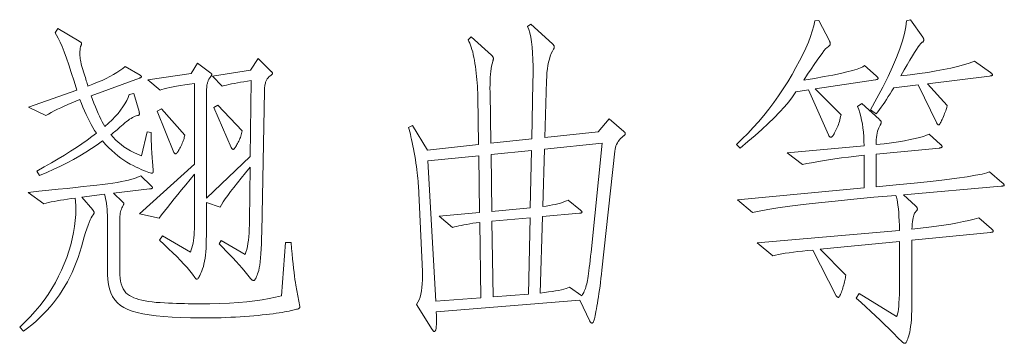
# Model space of a CAD drawing. Extents: x 0 to 1189, y 0 to 841.
# Tile 66 of 135: x 218.18 to 233.55, y 57.21 to 62.27. Entities that reach past the tile are written whole.
import ezdxf

# ---------------------------------------------------------------- set-up
doc = ezdxf.new("R2010")
doc.units = 0

msp = doc.modelspace()

# ---------------------------------------------------------------- linework, layer by layer
at = {"color": 7, "lineweight": 13}
for points in [[(233.338, 61.443), (233.344, 61.438), (233.349, 61.433), (233.354, 61.429), (233.358, 61.424), (233.362, 61.42), (233.364, 61.417), (233.367, 61.413), (233.368, 61.41), (233.369, 61.407), (233.37, 61.404), (233.369, 61.401), (233.368, 61.399), (233.365, 61.397), (233.362, 61.395), (233.358, 61.393), (233.352, 61.391), (233.346, 61.389), (233.339, 61.388), (233.331, 61.387), (233.322, 61.385), (232.356, 61.264), (232.662, 60.926), (232.661, 60.917), (232.658, 60.906), (232.655, 60.893), (232.65, 60.878), (232.645, 60.862), (232.639, 60.844), (232.631, 60.824), (232.623, 60.803), (232.614, 60.78), (232.604, 60.755), (232.594, 60.73), (232.584, 60.708), (232.575, 60.689), (232.567, 60.672), (232.559, 60.658), (232.552, 60.646), (232.546, 60.637), (232.54, 60.63), (232.535, 60.626), (232.53, 60.625), (232.526, 60.625), (232.522, 60.626), (232.518, 60.628), (232.515, 60.629), (232.512, 60.632), (232.509, 60.635), (232.506, 60.638), (232.503, 60.642), (232.501, 60.647), (232.499, 60.652), (232.208, 61.248), (231.828, 61.201), (231.8, 61.154), (231.771, 61.108), (231.743, 61.064), (231.716, 61.022), (231.688, 60.98), (231.661, 60.94), (231.634, 60.902), (231.607, 60.864), (231.58, 60.829), (231.554, 60.794), (231.464, 60.857), (231.565, 61.041), (231.657, 61.214), (231.739, 61.378), (231.81, 61.531), (231.872, 61.676), (231.923, 61.81), (231.965, 61.935), (231.996, 62.05), (232.017, 62.155), (232.029, 62.251), (232.092, 62.267), (232.282, 61.992), (232.285, 61.988), (232.288, 61.984), (232.29, 61.98), (232.292, 61.976), (232.294, 61.971), (232.295, 61.967), (232.296, 61.963), (232.297, 61.959), (232.298, 61.954), (232.298, 61.95), (232.298, 61.946), (232.296, 61.942), (232.295, 61.937), (232.292, 61.932), (232.289, 61.928), (232.285, 61.923), (232.28, 61.918), (232.274, 61.913), (232.268, 61.908), (232.261, 61.903), (232.248, 61.891), (232.231, 61.87), (232.21, 61.841), (232.184, 61.803), (232.154, 61.756), (232.12, 61.701), (232.081, 61.636), (232.038, 61.563), (231.991, 61.481), (231.939, 61.391), (232.087, 61.407), (232.228, 61.425), (232.362, 61.444), (232.488, 61.465), (232.607, 61.487), (232.718, 61.51), (232.822, 61.535), (232.919, 61.561), (233.008, 61.589), (233.09, 61.618)], [(220.235, 60.504), (220.235, 60.457), (220.236, 60.411), (220.237, 60.367), (220.238, 60.324), (220.239, 60.283), (220.241, 60.242), (220.243, 60.204), (220.245, 60.166), (220.248, 60.13), (220.251, 60.095), (220.254, 60.062), (220.257, 60.032), (220.259, 60.005), (220.261, 59.981), (220.263, 59.959), (220.264, 59.941), (220.266, 59.926), (220.266, 59.913), (220.267, 59.903), (220.267, 59.897), (220.267, 59.892), (220.266, 59.887), (220.265, 59.883), (220.264, 59.88), (220.262, 59.877), (220.259, 59.875), (220.257, 59.873), (220.253, 59.871), (220.25, 59.871), (220.246, 59.87), (220.233, 59.871), (220.217, 59.875), (220.197, 59.881), (220.174, 59.889), (220.146, 59.899), (220.115, 59.912), (220.08, 59.927), (220.041, 59.945), (219.999, 59.964), (219.953, 59.986), (219.905, 60.011), (219.857, 60.039), (219.809, 60.07), (219.761, 60.104), (219.713, 60.141), (219.666, 60.181), (219.618, 60.224), (219.57, 60.27), (219.523, 60.319), (219.475, 60.372), (219.391, 60.311), (219.304, 60.252), (219.214, 60.195), (219.12, 60.139), (219.024, 60.084), (218.924, 60.031), (218.821, 59.979), (218.715, 59.929), (218.606, 59.881), (218.493, 59.833), (218.451, 59.902), (218.566, 59.966), (218.676, 60.029), (218.781, 60.09), (218.881, 60.151), (218.976, 60.211), (219.067, 60.269), (219.152, 60.327), (219.233, 60.383), (219.309, 60.439), (219.38, 60.493), (219.352, 60.537), (219.324, 60.582), (219.297, 60.629), (219.27, 60.679), (219.244, 60.731), (219.219, 60.785), (219.193, 60.841), (219.169, 60.899), (219.145, 60.959), (219.121, 61.021), (219.056, 60.995), (218.994, 60.969), (218.934, 60.943), (218.876, 60.917), (218.822, 60.892), (218.77, 60.867), (218.72, 60.842), (218.674, 60.817), (218.63, 60.792), (218.588, 60.768), (218.319, 60.9), (219.074, 61.164), (219.03, 61.308), (218.988, 61.439), (218.948, 61.559), (218.911, 61.667), (218.876, 61.763), (218.843, 61.847), (218.813, 61.918), (218.785, 61.978), (218.759, 62.026), (218.736, 62.061), (218.778, 62.13), (219.111, 61.929), (219.118, 61.925), (219.124, 61.921), (219.13, 61.917), (219.135, 61.913), (219.139, 61.91), (219.142, 61.907), (219.145, 61.903), (219.146, 61.9), (219.147, 61.898), (219.148, 61.895), (219.148, 61.892), (219.147, 61.889), (219.147, 61.885), (219.146, 61.882), (219.145, 61.878), (219.143, 61.873), (219.141, 61.869), (219.139, 61.864), (219.137, 61.858), (219.135, 61.853), (219.132, 61.846), (219.13, 61.838), (219.128, 61.829), (219.126, 61.818), (219.125, 61.806), (219.124, 61.792), (219.123, 61.777), (219.122, 61.761), (219.122, 61.743), (219.121, 61.723), (219.122, 61.702), (219.124, 61.68), (219.126, 61.657), (219.13, 61.632), (219.135, 61.606), (219.141, 61.578), (219.149, 61.549), (219.157, 61.519), (219.166, 61.487), (219.177, 61.454), (219.188, 61.421), (219.197, 61.391), (219.207, 61.363), (219.215, 61.337), (219.222, 61.313), (219.229, 61.291), (219.235, 61.272), (219.24, 61.255), (219.245, 61.24), (219.248, 61.227), (219.325, 61.258), (219.398, 61.288), (219.467, 61.319), (219.531, 61.349), (219.591, 61.38), (219.647, 61.411), (219.699, 61.441), (219.746, 61.472), (219.79, 61.503), (219.829, 61.533), (220.061, 61.401), (220.065, 61.398), (220.069, 61.395), (220.072, 61.392), (220.075, 61.389), (220.077, 61.387), (220.079, 61.384), (220.08, 61.382), (220.081, 61.379), (220.082, 61.377), (220.082, 61.375), (220.082, 61.373), (220.081, 61.371), (220.079, 61.368), (220.077, 61.366), (220.074, 61.364), (220.071, 61.362), (220.067, 61.36), (220.062, 61.358), (220.057, 61.356), (220.051, 61.354), (219.296, 61.079), (219.319, 61.018), (219.341, 60.96), (219.364, 60.905), (219.386, 60.853), (219.408, 60.803), (219.429, 60.757), (219.45, 60.713), (219.471, 60.672), (219.492, 60.634), (219.512, 60.599), (219.57, 60.65), (219.624, 60.702), (219.673, 60.753), (219.717, 60.803), (219.758, 60.854), (219.793, 60.904), (219.825, 60.953), (219.852, 61.003), (219.874, 61.052), (219.892, 61.1), (219.966, 61.116), (220.045, 60.831), (220.046, 60.827), (220.047, 60.823), (220.048, 60.819), (220.049, 60.815), (220.049, 60.811), (220.05, 60.807), (220.05, 60.803), (220.05, 60.799), (220.05, 60.795), (220.051, 60.791), (220.05, 60.788), (220.049, 60.785), (220.048, 60.782), (220.045, 60.779), (220.043, 60.776), (220.039, 60.774), (220.035, 60.772), (220.03, 60.77), (220.025, 60.769), (220.019, 60.768), (220.001, 60.764), (219.983, 60.757), (219.963, 60.749), (219.943, 60.738), (219.921, 60.725), (219.898, 60.711), (219.875, 60.694), (219.85, 60.675), (219.824, 60.654), (219.797, 60.63), (219.771, 60.607), (219.746, 60.585), (219.722, 60.565), (219.701, 60.547), (219.681, 60.53), (219.663, 60.515), (219.646, 60.502), (219.632, 60.49), (219.618, 60.48), (219.607, 60.472), (219.642, 60.43), (219.68, 60.39), (219.721, 60.351), (219.764, 60.315), (219.81, 60.281), (219.859, 60.248), (219.911, 60.218), (219.965, 60.19), (220.022, 60.164), (220.082, 60.14), (220.172, 60.514)], [(227.615, 60.52), (227.619, 60.516), (227.623, 60.513), (227.626, 60.51), (227.629, 60.507), (227.631, 60.503), (227.633, 60.5), (227.635, 60.496), (227.636, 60.493), (227.636, 60.489), (227.637, 60.485), (227.636, 60.482), (227.635, 60.478), (227.634, 60.474), (227.631, 60.47), (227.629, 60.466), (227.625, 60.462), (227.621, 60.458), (227.616, 60.454), (227.611, 60.45), (227.605, 60.446), (227.583, 60.427), (227.562, 60.408), (227.544, 60.387), (227.528, 60.365), (227.514, 60.343), (227.502, 60.319), (227.491, 60.294), (227.483, 60.268), (227.477, 60.241), (227.473, 60.213), (227.272, 58.355), (227.265, 58.289), (227.257, 58.224), (227.25, 58.162), (227.242, 58.103), (227.234, 58.045), (227.226, 57.99), (227.218, 57.937), (227.21, 57.886), (227.201, 57.837), (227.193, 57.79), (227.185, 57.747), (227.177, 57.708), (227.171, 57.673), (227.164, 57.642), (227.159, 57.615), (227.154, 57.593), (227.149, 57.575), (227.146, 57.561), (227.143, 57.551), (227.14, 57.545), (227.138, 57.541), (227.136, 57.538), (227.133, 57.535), (227.131, 57.533), (227.128, 57.531), (227.126, 57.529), (227.123, 57.528), (227.12, 57.527), (227.117, 57.527), (227.114, 57.526), (227.111, 57.527), (227.108, 57.528), (227.104, 57.529), (227.101, 57.531), (227.098, 57.534), (227.095, 57.538), (227.092, 57.542), (227.089, 57.547), (227.085, 57.552), (227.082, 57.558), (226.929, 57.885), (224.686, 57.701), (224.688, 57.642), (224.689, 57.59), (224.689, 57.544), (224.688, 57.505), (224.686, 57.471), (224.682, 57.443), (224.677, 57.422), (224.67, 57.407), (224.663, 57.397), (224.654, 57.394), (224.652, 57.395), (224.649, 57.396), (224.647, 57.397), (224.644, 57.399), (224.641, 57.402), (224.637, 57.406), (224.634, 57.41), (224.63, 57.415), (224.626, 57.42), (224.622, 57.426), (224.379, 57.817), (224.399, 57.851), (224.417, 57.89), (224.432, 57.932), (224.444, 57.978), (224.455, 58.028), (224.462, 58.082), (224.468, 58.139), (224.471, 58.2), (224.471, 58.265), (224.469, 58.334), (224.406, 59.67), (224.404, 59.707), (224.402, 59.746), (224.399, 59.787), (224.394, 59.831), (224.389, 59.876), (224.383, 59.924), (224.376, 59.974), (224.369, 60.026), (224.36, 60.08), (224.35, 60.137), (224.34, 60.193), (224.33, 60.247), (224.32, 60.298), (224.311, 60.346), (224.301, 60.392), (224.291, 60.436), (224.281, 60.476), (224.272, 60.514), (224.262, 60.55), (224.253, 60.583), (224.316, 60.615), (224.548, 60.229), (225.345, 60.314), (225.335, 61.074), (225.333, 61.126), (225.331, 61.177), (225.329, 61.228), (225.325, 61.28), (225.321, 61.331), (225.316, 61.381), (225.311, 61.432), (225.304, 61.483), (225.298, 61.533), (225.29, 61.583), (225.282, 61.632), (225.273, 61.678), (225.264, 61.722), (225.254, 61.762), (225.243, 61.8), (225.232, 61.836), (225.22, 61.868), (225.208, 61.898), (225.195, 61.926), (225.182, 61.95), (225.229, 61.998), (225.546, 61.713), (225.552, 61.707), (225.557, 61.702), (225.562, 61.697), (225.566, 61.692), (225.57, 61.687), (225.573, 61.682), (225.575, 61.677), (225.576, 61.672), (225.577, 61.667), (225.578, 61.663), (225.578, 61.658), (225.577, 61.653), (225.577, 61.648), (225.576, 61.643), (225.575, 61.638), (225.574, 61.633), (225.573, 61.628), (225.571, 61.623), (225.569, 61.618), (225.567, 61.612), (225.558, 61.579), (225.55, 61.542), (225.543, 61.503), (225.538, 61.459), (225.533, 61.413), (225.529, 61.363), (225.526, 61.31), (225.525, 61.254), (225.524, 61.195), (225.525, 61.132), (225.535, 60.335), (226.179, 60.403), (226.195, 61.285), (226.197, 61.415), (226.197, 61.535), (226.194, 61.646), (226.189, 61.747), (226.182, 61.839), (226.173, 61.922), (226.161, 61.996), (226.146, 62.06), (226.13, 62.116), (226.111, 62.161), (226.164, 62.198), (226.502, 61.887), (226.507, 61.882), (226.511, 61.877), (226.515, 61.872), (226.518, 61.867), (226.521, 61.862), (226.524, 61.858), (226.526, 61.854), (226.527, 61.85), (226.528, 61.846), (226.528, 61.842), (226.528, 61.838), (226.527, 61.835), (226.527, 61.831), (226.526, 61.828), (226.525, 61.824), (226.524, 61.821), (226.523, 61.817), (226.521, 61.814), (226.519, 61.811), (226.517, 61.808), (226.498, 61.774), (226.481, 61.737), (226.465, 61.697), (226.451, 61.652), (226.439, 61.604), (226.429, 61.553), (226.421, 61.498), (226.414, 61.439), (226.41, 61.377), (226.406, 61.311), (226.38, 60.425), (227.214, 60.514), (227.383, 60.72)], [(231.554, 61.391), (231.56, 61.385), (231.565, 61.381), (231.57, 61.376), (231.574, 61.371), (231.577, 61.367), (231.58, 61.363), (231.582, 61.359), (231.584, 61.355), (231.585, 61.352), (231.585, 61.348), (231.585, 61.345), (231.584, 61.343), (231.581, 61.34), (231.578, 61.337), (231.575, 61.335), (231.57, 61.333), (231.565, 61.331), (231.558, 61.33), (231.551, 61.328), (231.543, 61.327), (230.603, 61.185), (231.005, 60.778), (230.999, 60.752), (230.993, 60.726), (230.986, 60.701), (230.979, 60.677), (230.972, 60.652), (230.963, 60.628), (230.955, 60.605), (230.945, 60.582), (230.936, 60.56), (230.925, 60.538), (230.915, 60.518), (230.905, 60.499), (230.896, 60.483), (230.888, 60.469), (230.88, 60.457), (230.872, 60.447), (230.866, 60.44), (230.859, 60.434), (230.854, 60.431), (230.849, 60.43), (230.844, 60.43), (230.84, 60.431), (230.835, 60.433), (230.831, 60.436), (230.827, 60.439), (230.823, 60.443), (230.819, 60.448), (230.816, 60.454), (230.812, 60.46), (230.809, 60.467), (230.498, 61.169), (230.302, 61.137), (230.249, 61.062), (230.188, 60.984), (230.12, 60.903), (230.044, 60.82), (229.961, 60.733), (229.87, 60.644), (229.771, 60.553), (229.666, 60.458), (229.552, 60.361), (229.431, 60.261), (229.373, 60.319), (229.462, 60.403), (229.549, 60.49), (229.634, 60.58), (229.717, 60.673), (229.798, 60.77), (229.877, 60.869), (229.954, 60.972), (230.029, 61.077), (230.102, 61.186), (230.173, 61.298), (230.241, 61.41), (230.302, 61.518), (230.359, 61.622), (230.41, 61.723), (230.455, 61.82), (230.495, 61.914), (230.529, 62.004), (230.557, 62.09), (230.58, 62.172), (230.598, 62.251), (230.656, 62.256), (230.825, 61.934), (230.827, 61.929), (230.829, 61.924), (230.83, 61.919), (230.832, 61.914), (230.833, 61.909), (230.834, 61.905), (230.835, 61.9), (230.835, 61.896), (230.835, 61.891), (230.836, 61.887), (230.835, 61.883), (230.834, 61.878), (230.833, 61.874), (230.831, 61.87), (230.828, 61.866), (230.824, 61.862), (230.82, 61.857), (230.815, 61.853), (230.81, 61.849), (230.804, 61.845), (230.787, 61.831), (230.765, 61.809), (230.739, 61.778), (230.708, 61.738), (230.672, 61.69), (230.632, 61.634), (230.587, 61.569), (230.537, 61.495), (230.483, 61.413), (230.424, 61.322), (230.591, 61.35), (230.742, 61.377), (230.877, 61.402), (230.996, 61.427), (231.098, 61.45), (231.185, 61.472), (231.255, 61.493), (231.309, 61.513), (231.347, 61.532), (231.369, 61.549)], [(221.903, 61.66), (222.109, 61.459), (222.113, 61.455), (222.117, 61.451), (222.12, 61.448), (222.123, 61.444), (222.125, 61.441), (222.127, 61.438), (222.129, 61.435), (222.13, 61.432), (222.13, 61.43), (222.13, 61.428), (222.13, 61.425), (222.129, 61.423), (222.127, 61.42), (222.125, 61.417), (222.121, 61.413), (222.117, 61.409), (222.112, 61.405), (222.107, 61.401), (222.101, 61.396), (222.094, 61.391), (222.086, 61.385), (222.079, 61.379), (222.072, 61.372), (222.066, 61.365), (222.059, 61.358), (222.053, 61.349), (222.047, 61.341), (222.041, 61.332), (222.036, 61.322), (222.03, 61.311), (222.025, 61.3), (222.021, 61.288), (222.017, 61.275), (222.013, 61.26), (222.01, 61.244), (222.008, 61.227), (222.006, 61.209), (222.005, 61.19), (222.004, 61.169), (222.004, 61.148), (221.962, 58.952), (221.959, 58.855), (221.956, 58.766), (221.952, 58.684), (221.948, 58.61), (221.942, 58.543), (221.937, 58.484), (221.93, 58.432), (221.923, 58.388), (221.915, 58.35), (221.906, 58.321), (221.897, 58.296), (221.889, 58.274), (221.881, 58.255), (221.874, 58.238), (221.867, 58.224), (221.86, 58.212), (221.854, 58.203), (221.848, 58.197), (221.842, 58.193), (221.837, 58.192), (221.833, 58.192), (221.828, 58.193), (221.823, 58.194), (221.818, 58.197), (221.813, 58.199), (221.808, 58.203), (221.803, 58.207), (221.798, 58.212), (221.793, 58.217), (221.787, 58.223), (221.745, 58.276), (221.702, 58.329), (221.657, 58.383), (221.61, 58.436), (221.562, 58.49), (221.512, 58.544), (221.46, 58.598), (221.407, 58.652), (221.353, 58.707), (221.296, 58.762), (221.328, 58.814), (221.703, 58.598), (221.715, 58.636), (221.726, 58.677), (221.736, 58.721), (221.744, 58.77), (221.752, 58.821), (221.758, 58.876), (221.763, 58.935), (221.767, 58.997), (221.77, 59.062), (221.771, 59.131), (221.782, 59.96), (221.709, 59.873), (221.642, 59.792), (221.58, 59.716), (221.524, 59.645), (221.475, 59.58), (221.43, 59.52), (221.392, 59.466), (221.36, 59.418), (221.333, 59.375), (221.312, 59.337), (221.096, 59.411), (221.096, 58.894), (221.095, 58.825), (221.093, 58.76), (221.091, 58.699), (221.086, 58.641), (221.081, 58.587), (221.075, 58.538), (221.067, 58.492), (221.059, 58.449), (221.049, 58.411), (221.038, 58.376), (221.026, 58.345), (221.016, 58.317), (221.005, 58.293), (220.995, 58.272), (220.986, 58.254), (220.978, 58.239), (220.969, 58.227), (220.962, 58.219), (220.955, 58.214), (220.948, 58.213), (220.945, 58.213), (220.942, 58.214), (220.938, 58.215), (220.935, 58.217), (220.932, 58.219), (220.929, 58.222), (220.926, 58.226), (220.923, 58.23), (220.919, 58.234), (220.916, 58.239), (220.88, 58.289), (220.84, 58.34), (220.795, 58.393), (220.747, 58.449), (220.693, 58.506), (220.636, 58.565), (220.574, 58.626), (220.507, 58.688), (220.437, 58.753), (220.362, 58.82), (220.41, 58.888), (220.848, 58.635), (220.86, 58.668), (220.87, 58.702), (220.88, 58.739), (220.888, 58.777), (220.895, 58.817), (220.901, 58.859), (220.905, 58.903), (220.908, 58.949), (220.91, 58.997), (220.911, 59.047), (220.911, 59.854), (220.841, 59.77), (220.774, 59.688), (220.71, 59.61), (220.65, 59.536), (220.593, 59.465), (220.539, 59.398), (220.489, 59.334), (220.441, 59.273), (220.397, 59.216), (220.357, 59.163), (220.051, 59.232), (220.911, 60.008), (220.911, 61.269), (220.833, 61.259), (220.761, 61.248), (220.694, 61.238), (220.632, 61.227), (220.576, 61.216), (220.525, 61.206), (220.479, 61.195), (220.438, 61.185), (220.403, 61.174), (220.373, 61.164), (220.183, 61.327), (220.858, 61.428), (220.959, 61.586), (221.164, 61.433), (221.167, 61.431), (221.17, 61.429), (221.173, 61.426), (221.175, 61.424), (221.176, 61.422), (221.178, 61.419), (221.179, 61.417), (221.18, 61.414), (221.18, 61.412), (221.18, 61.409), (221.18, 61.406), (221.179, 61.403), (221.178, 61.399), (221.176, 61.395), (221.173, 61.39), (221.17, 61.385), (221.166, 61.379), (221.162, 61.373), (221.157, 61.366), (221.151, 61.359), (221.146, 61.351), (221.14, 61.343), (221.135, 61.335), (221.131, 61.326), (221.126, 61.316), (221.122, 61.306), (221.118, 61.296), (221.115, 61.285), (221.112, 61.273), (221.109, 61.261), (221.106, 61.249), (221.104, 61.235), (221.102, 61.219), (221.101, 61.203), (221.099, 61.185), (221.098, 61.167), (221.097, 61.147), (221.096, 61.125), (221.096, 61.103), (221.096, 61.079), (221.096, 59.48), (221.782, 60.129), (221.798, 61.317), (221.739, 61.307), (221.683, 61.298), (221.631, 61.289), (221.581, 61.28), (221.534, 61.271), (221.49, 61.262), (221.449, 61.253), (221.411, 61.244), (221.376, 61.236), (221.344, 61.227), (221.191, 61.385), (221.787, 61.48)], [(221.655, 60.53), (221.651, 60.509), (221.646, 60.488), (221.64, 60.468), (221.634, 60.448), (221.627, 60.428), (221.62, 60.408), (221.612, 60.389), (221.603, 60.37), (221.594, 60.351), (221.584, 60.332), (221.574, 60.315), (221.565, 60.299), (221.557, 60.285), (221.549, 60.273), (221.542, 60.263), (221.535, 60.255), (221.529, 60.248), (221.524, 60.244), (221.519, 60.241), (221.515, 60.24), (221.512, 60.24), (221.508, 60.241), (221.505, 60.243), (221.502, 60.245), (221.499, 60.248), (221.496, 60.251), (221.493, 60.255), (221.491, 60.26), (221.489, 60.265), (221.486, 60.271), (221.212, 60.894), (221.275, 60.931)], [(233.517, 59.722), (233.524, 59.716), (233.531, 59.711), (233.536, 59.705), (233.541, 59.701), (233.545, 59.696), (233.548, 59.692), (233.551, 59.688), (233.553, 59.685), (233.554, 59.683), (233.554, 59.68), (233.554, 59.678), (233.552, 59.676), (233.55, 59.674), (233.547, 59.673), (233.542, 59.671), (233.537, 59.669), (233.531, 59.668), (233.524, 59.667), (233.516, 59.666), (233.507, 59.664), (231.981, 59.532), (232.166, 59.358), (232.172, 59.353), (232.177, 59.348), (232.182, 59.343), (232.186, 59.338), (232.19, 59.333), (232.193, 59.328), (232.195, 59.324), (232.196, 59.319), (232.197, 59.315), (232.198, 59.311), (232.197, 59.306), (232.196, 59.302), (232.194, 59.297), (232.192, 59.291), (232.188, 59.286), (232.184, 59.28), (232.179, 59.273), (232.174, 59.267), (232.168, 59.26), (232.161, 59.253), (232.154, 59.243), (232.147, 59.23), (232.141, 59.214), (232.135, 59.194), (232.13, 59.169), (232.126, 59.142), (232.122, 59.11), (232.118, 59.075), (232.115, 59.036), (232.113, 58.994), (232.248, 59.008), (232.376, 59.023), (232.498, 59.039), (232.612, 59.056), (232.72, 59.073), (232.821, 59.092), (232.916, 59.111), (233.003, 59.131), (233.084, 59.152), (233.158, 59.173), (233.354, 58.999), (233.359, 58.995), (233.363, 58.991), (233.367, 58.987), (233.371, 58.983), (233.374, 58.979), (233.376, 58.976), (233.378, 58.972), (233.379, 58.969), (233.38, 58.966), (233.38, 58.962), (233.38, 58.959), (233.378, 58.956), (233.376, 58.954), (233.373, 58.951), (233.37, 58.949), (233.365, 58.947), (233.359, 58.945), (233.353, 58.944), (233.346, 58.942), (233.338, 58.941), (232.113, 58.82), (232.113, 57.996), (232.113, 57.9), (232.111, 57.81), (232.109, 57.728), (232.106, 57.652), (232.103, 57.584), (232.098, 57.524), (232.092, 57.47), (232.086, 57.424), (232.079, 57.384), (232.071, 57.352), (232.063, 57.325), (232.055, 57.301), (232.047, 57.279), (232.04, 57.261), (232.033, 57.245), (232.027, 57.232), (232.021, 57.222), (232.015, 57.215), (232.01, 57.211), (232.005, 57.21), (232, 57.21), (231.995, 57.21), (231.991, 57.212), (231.986, 57.213), (231.982, 57.215), (231.977, 57.217), (231.973, 57.22), (231.969, 57.223), (231.964, 57.227), (231.96, 57.231), (231.893, 57.298), (231.825, 57.366), (231.756, 57.434), (231.686, 57.503), (231.614, 57.571), (231.542, 57.64), (231.469, 57.709), (231.394, 57.778), (231.319, 57.847), (231.242, 57.917), (231.29, 57.986), (231.87, 57.627), (231.879, 57.644), (231.887, 57.669), (231.895, 57.702), (231.901, 57.742), (231.906, 57.789), (231.91, 57.844), (231.914, 57.906), (231.916, 57.976), (231.917, 58.054), (231.918, 58.139), (231.918, 58.799), (230.677, 58.683), (231.078, 58.276), (231.076, 58.256), (231.073, 58.235), (231.069, 58.214), (231.065, 58.192), (231.06, 58.17), (231.054, 58.147), (231.048, 58.124), (231.041, 58.1), (231.034, 58.076), (231.026, 58.052), (231.017, 58.028), (231.01, 58.007), (231.002, 57.988), (230.996, 57.972), (230.989, 57.959), (230.984, 57.947), (230.978, 57.939), (230.973, 57.933), (230.969, 57.929), (230.965, 57.928), (230.961, 57.928), (230.958, 57.929), (230.954, 57.93), (230.951, 57.932), (230.947, 57.934), (230.944, 57.937), (230.94, 57.941), (230.937, 57.944), (230.934, 57.949), (230.931, 57.954), (230.566, 58.667), (230.483, 58.659), (230.404, 58.651), (230.33, 58.643), (230.261, 58.635), (230.196, 58.626), (230.135, 58.617), (230.079, 58.607), (230.027, 58.597), (229.981, 58.587), (229.938, 58.577), (229.695, 58.778), (231.918, 58.973), (231.916, 59.052), (231.914, 59.125), (231.91, 59.193), (231.906, 59.256), (231.901, 59.313), (231.894, 59.366), (231.887, 59.413), (231.879, 59.454), (231.87, 59.491), (231.86, 59.522), (231.519, 59.492), (231.204, 59.462), (230.916, 59.433), (230.653, 59.405), (230.416, 59.378), (230.205, 59.351), (230.02, 59.326), (229.861, 59.301), (229.728, 59.276), (229.621, 59.253), (229.389, 59.453), (231.364, 59.638), (231.364, 60.15), (231.24, 60.135), (231.122, 60.121), (231.011, 60.106), (230.906, 60.091), (230.807, 60.076), (230.714, 60.061), (230.627, 60.047), (230.546, 60.032), (230.471, 60.017), (230.403, 60.002), (230.165, 60.187), (231.364, 60.298), (231.362, 60.371), (231.359, 60.442), (231.354, 60.51), (231.347, 60.576), (231.338, 60.638), (231.327, 60.698), (231.314, 60.755), (231.299, 60.81), (231.282, 60.861), (231.263, 60.91), (231.332, 60.958), (231.601, 60.71), (231.607, 60.704), (231.612, 60.699), (231.617, 60.695), (231.621, 60.69), (231.625, 60.685), (231.628, 60.681), (231.63, 60.677), (231.631, 60.672), (231.632, 60.669), (231.633, 60.665), (231.633, 60.661), (231.632, 60.657), (231.631, 60.653), (231.63, 60.649), (231.629, 60.644), (231.627, 60.64), (231.625, 60.635), (231.623, 60.63), (231.62, 60.625), (231.617, 60.62), (231.605, 60.599), (231.594, 60.576), (231.585, 60.55), (231.576, 60.523), (231.569, 60.493), (231.564, 60.462), (231.559, 60.428), (231.556, 60.392), (231.554, 60.354), (231.554, 60.314), (231.679, 60.329), (231.794, 60.344), (231.901, 60.359), (231.998, 60.375), (232.085, 60.392), (232.164, 60.408), (232.232, 60.425), (232.292, 60.442), (232.342, 60.46), (232.382, 60.477), (232.557, 60.319), (232.562, 60.315), (232.566, 60.311), (232.57, 60.307), (232.573, 60.303), (232.576, 60.299), (232.579, 60.296), (232.581, 60.292), (232.582, 60.289), (232.583, 60.285), (232.583, 60.282), (232.583, 60.279), (232.581, 60.276), (232.579, 60.274), (232.576, 60.271), (232.572, 60.269), (232.568, 60.267), (232.562, 60.265), (232.556, 60.263), (232.549, 60.262), (232.541, 60.261), (231.554, 60.166), (231.554, 59.654), (231.866, 59.684), (232.148, 59.712), (232.4, 59.74), (232.622, 59.765), (232.814, 59.79), (232.976, 59.813), (233.107, 59.835), (233.209, 59.855), (233.281, 59.874), (233.322, 59.891)], [(220.758, 60.462), (220.755, 60.445), (220.752, 60.429), (220.748, 60.412), (220.742, 60.394), (220.736, 60.376), (220.729, 60.357), (220.721, 60.338), (220.712, 60.318), (220.703, 60.298), (220.692, 60.277), (220.681, 60.257), (220.671, 60.239), (220.662, 60.223), (220.654, 60.209), (220.646, 60.198), (220.639, 60.188), (220.632, 60.181), (220.627, 60.175), (220.622, 60.172), (220.618, 60.171), (220.614, 60.171), (220.611, 60.172), (220.608, 60.173), (220.605, 60.175), (220.602, 60.176), (220.599, 60.179), (220.596, 60.182), (220.594, 60.185), (220.591, 60.188), (220.589, 60.192), (220.33, 60.836), (220.394, 60.873)], [(227.278, 60.335), (226.375, 60.245), (226.348, 59.348), (226.402, 59.355), (226.452, 59.364), (226.499, 59.372), (226.544, 59.381), (226.585, 59.391), (226.623, 59.402), (226.658, 59.412), (226.69, 59.424), (226.719, 59.436), (226.744, 59.448), (226.94, 59.29), (226.944, 59.286), (226.947, 59.283), (226.95, 59.28), (226.953, 59.277), (226.956, 59.274), (226.957, 59.272), (226.959, 59.269), (226.96, 59.266), (226.961, 59.263), (226.961, 59.261), (226.96, 59.258), (226.959, 59.256), (226.957, 59.253), (226.955, 59.251), (226.952, 59.249), (226.947, 59.248), (226.943, 59.246), (226.937, 59.245), (226.931, 59.243), (226.924, 59.242), (226.343, 59.189), (226.306, 57.996), (226.374, 58.004), (226.436, 58.012), (226.494, 58.02), (226.547, 58.028), (226.595, 58.037), (226.639, 58.046), (226.678, 58.056), (226.712, 58.065), (226.741, 58.076), (226.765, 58.086), (226.956, 57.954), (226.967, 57.97), (226.977, 57.988), (226.987, 58.006), (226.997, 58.025), (227.006, 58.046), (227.014, 58.067), (227.021, 58.089), (227.028, 58.113), (227.034, 58.137), (227.04, 58.163), (227.045, 58.191), (227.051, 58.223), (227.057, 58.259), (227.063, 58.3), (227.069, 58.345), (227.075, 58.395), (227.082, 58.448), (227.089, 58.506), (227.096, 58.569), (227.103, 58.635)], [(225.382, 57.922), (225.367, 59.1), (225.311, 59.092), (225.258, 59.085), (225.208, 59.077), (225.161, 59.069), (225.117, 59.061), (225.076, 59.053), (225.037, 59.045), (225.002, 59.037), (224.969, 59.029), (224.939, 59.02), (224.733, 59.195), (225.361, 59.253), (225.351, 60.14), (224.554, 60.06), (224.68, 57.87)], [(226.174, 60.224), (225.541, 60.161), (225.551, 59.268), (226.153, 59.327)], [(222.421, 58.783), (222.428, 58.692), (222.436, 58.606), (222.443, 58.526), (222.45, 58.451), (222.458, 58.382), (222.465, 58.318), (222.473, 58.26), (222.48, 58.207), (222.487, 58.159), (222.495, 58.118), (222.558, 57.785), (222.558, 57.781), (222.557, 57.777), (222.556, 57.773), (222.554, 57.769), (222.552, 57.766), (222.55, 57.763), (222.546, 57.759), (222.543, 57.756), (222.539, 57.753), (222.534, 57.751), (222.528, 57.748), (222.518, 57.745), (222.505, 57.741), (222.488, 57.736), (222.468, 57.732), (222.445, 57.726), (222.418, 57.721), (222.388, 57.714), (222.355, 57.708), (222.318, 57.701), (222.278, 57.693), (222.234, 57.686), (222.188, 57.679), (222.138, 57.672), (222.084, 57.666), (222.028, 57.659), (221.968, 57.653), (221.905, 57.647), (221.839, 57.641), (221.769, 57.635), (221.697, 57.629), (221.625, 57.624), (221.551, 57.62), (221.477, 57.616), (221.401, 57.613), (221.325, 57.61), (221.248, 57.608), (221.17, 57.607), (221.091, 57.606), (221.011, 57.606), (220.851, 57.607), (220.7, 57.611), (220.56, 57.617), (220.431, 57.627), (220.311, 57.639), (220.202, 57.653), (220.103, 57.67), (220.015, 57.69), (219.936, 57.712), (219.868, 57.738), (219.809, 57.767), (219.755, 57.802), (219.708, 57.842), (219.667, 57.889), (219.633, 57.941), (219.605, 57.999), (219.583, 58.062), (219.567, 58.131), (219.557, 58.206), (219.554, 58.287), (219.554, 59.105), (219.554, 59.159), (219.552, 59.21), (219.55, 59.259), (219.547, 59.306), (219.542, 59.35), (219.537, 59.392), (219.531, 59.432), (219.524, 59.47), (219.516, 59.505), (219.507, 59.538), (219.153, 59.495), (219.322, 59.295), (219.326, 59.29), (219.33, 59.285), (219.333, 59.28), (219.336, 59.275), (219.338, 59.271), (219.34, 59.267), (219.341, 59.263), (219.342, 59.259), (219.343, 59.256), (219.343, 59.253), (219.343, 59.249), (219.342, 59.246), (219.342, 59.243), (219.341, 59.239), (219.339, 59.235), (219.337, 59.232), (219.335, 59.228), (219.333, 59.224), (219.33, 59.22), (219.327, 59.216), (219.314, 59.197), (219.3, 59.172), (219.284, 59.14), (219.268, 59.1), (219.25, 59.054), (219.231, 59.001), (219.211, 58.94), (219.19, 58.873), (219.168, 58.798), (219.145, 58.717), (219.12, 58.633), (219.093, 58.551), (219.064, 58.471), (219.033, 58.393), (219, 58.317), (218.965, 58.243), (218.927, 58.171), (218.888, 58.101), (218.846, 58.033), (218.802, 57.967), (218.756, 57.903), (218.708, 57.841), (218.657, 57.78), (218.604, 57.721), (218.549, 57.663), (218.492, 57.607), (218.432, 57.553), (218.37, 57.5), (218.306, 57.449), (218.24, 57.4), (218.182, 57.463), (218.266, 57.543), (218.346, 57.625), (218.422, 57.71), (218.494, 57.796), (218.562, 57.884), (218.625, 57.974), (218.684, 58.066), (218.739, 58.161), (218.79, 58.257), (218.836, 58.355), (218.878, 58.454), (218.916, 58.552), (218.949, 58.65), (218.978, 58.747), (219.003, 58.844), (219.023, 58.939), (219.038, 59.034), (219.049, 59.129), (219.056, 59.223), (219.058, 59.316), (219.058, 59.333), (219.058, 59.35), (219.057, 59.366), (219.056, 59.383), (219.055, 59.399), (219.054, 59.415), (219.053, 59.432), (219.051, 59.448), (219.05, 59.464), (219.048, 59.48), (218.986, 59.471), (218.927, 59.463), (218.87, 59.454), (218.817, 59.445), (218.766, 59.436), (218.719, 59.427), (218.674, 59.418), (218.632, 59.409), (218.593, 59.399), (218.557, 59.39), (218.314, 59.569), (218.48, 59.586), (218.637, 59.602), (218.785, 59.617), (218.924, 59.631), (219.053, 59.645), (219.173, 59.658), (219.283, 59.671), (219.385, 59.683), (219.477, 59.694), (219.56, 59.704), (219.635, 59.714), (219.705, 59.725), (219.77, 59.736), (219.829, 59.748), (219.883, 59.76), (219.931, 59.773), (219.975, 59.786), (220.012, 59.799), (220.045, 59.814), (220.072, 59.828), (220.23, 59.675), (220.235, 59.671), (220.24, 59.667), (220.243, 59.663), (220.247, 59.659), (220.25, 59.656), (220.252, 59.652), (220.254, 59.649), (220.255, 59.646), (220.256, 59.643), (220.256, 59.641), (220.256, 59.638), (220.255, 59.636), (220.252, 59.633), (220.249, 59.631), (220.245, 59.629), (220.239, 59.628), (220.233, 59.626), (220.226, 59.625), (220.218, 59.623), (220.209, 59.622), (219.644, 59.554), (219.787, 59.422), (219.791, 59.418), (219.794, 59.415), (219.797, 59.412), (219.8, 59.409), (219.802, 59.406), (219.804, 59.404), (219.806, 59.401), (219.807, 59.398), (219.807, 59.395), (219.808, 59.393), (219.808, 59.39), (219.807, 59.387), (219.807, 59.384), (219.806, 59.382), (219.805, 59.379), (219.804, 59.376), (219.803, 59.373), (219.801, 59.37), (219.799, 59.367), (219.797, 59.364), (219.787, 59.345), (219.778, 59.326), (219.77, 59.306), (219.763, 59.286), (219.758, 59.265), (219.753, 59.243), (219.749, 59.22), (219.746, 59.196), (219.745, 59.172), (219.744, 59.147), (219.744, 58.334), (219.746, 58.279), (219.75, 58.228), (219.758, 58.18), (219.768, 58.137), (219.782, 58.097), (219.799, 58.061), (219.818, 58.029), (219.841, 58.001), (219.866, 57.977), (219.895, 57.957), (219.927, 57.939), (219.962, 57.923), (220.001, 57.908), (220.044, 57.895), (220.09, 57.883), (220.14, 57.872), (220.193, 57.864), (220.25, 57.856), (220.311, 57.85), (220.375, 57.846), (220.441, 57.842), (220.505, 57.839), (220.569, 57.836), (220.631, 57.834), (220.693, 57.832), (220.753, 57.83), (220.813, 57.829), (220.871, 57.828), (220.928, 57.827), (220.985, 57.827), (221.15, 57.829), (221.307, 57.832), (221.455, 57.839), (221.596, 57.848), (221.728, 57.859), (221.852, 57.873), (221.968, 57.889), (222.076, 57.908), (222.176, 57.93), (222.268, 57.954), (222.331, 58.783)], [(226.153, 59.173), (225.551, 59.121), (225.572, 57.938), (226.127, 57.98)]]:
    msp.add_lwpolyline(points, close=True, dxfattribs=at)

doc.saveas('drawing.dxf')
